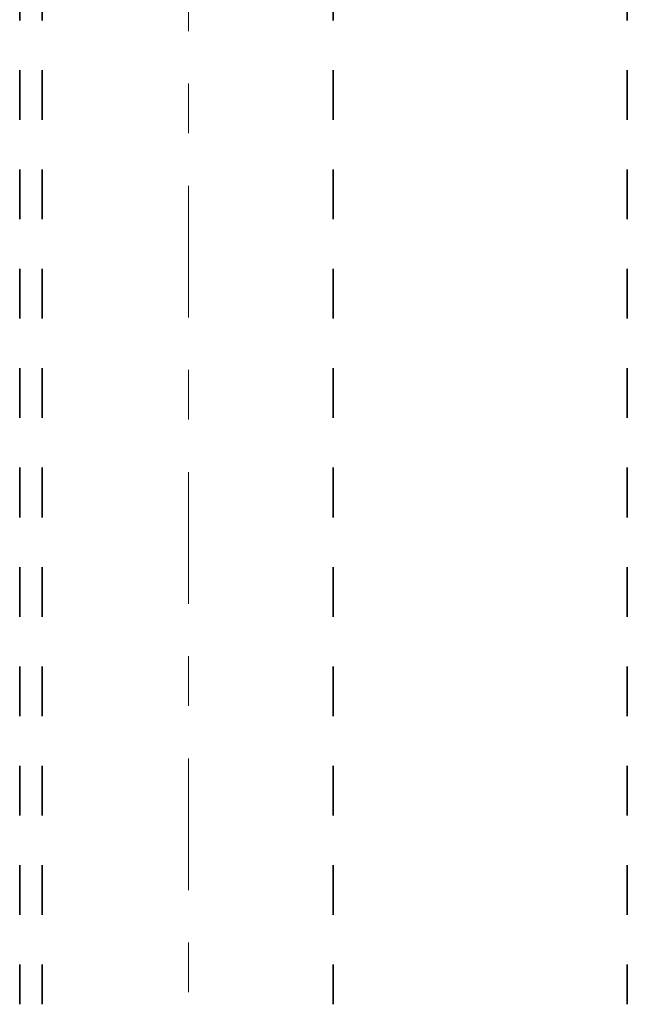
# Model space of a CAD drawing. Header units: metres. Extents: x -3.6 to 84.5, y -11 to 16.8.
# Tile 46 of 124: x 14.6 to 15.8, y 0.7 to 2.7. Entities that reach past the tile are written whole.
import ezdxf

# ---------------------------------------------------------------- set-up
doc = ezdxf.new("R2010")
doc.units = ezdxf.units.M
doc.header["$MEASUREMENT"] = 0
doc.linetypes.add('Achse', pattern=[0.2, 0.1, -0.05, 0, -0.05])
doc.linetypes.add('Strichlinie doppelt', pattern=[0.546806, 0.264583, -0.105833, 0.070556, -0.105833])
doc.layers.add('155 - Bemaßung_ Beschriftung.Ausbau - Deckenelemente', color=7, linetype='Continuous')
doc.layers.add('451 - Universal.Achsen Raster', color=7, linetype='Continuous')

msp = doc.modelspace()

# ---------------------------------------------------------------- linework, layer by layer
at = {"layer": '155 - Bemaßung_ Beschriftung.Ausbau - Deckenelemente', "color": 7, "linetype": 'Achse', "lineweight": 35}
for p, q in [((14.59, 5.19), (14.59, 0.71)), ((14.635, 5.19), (14.635, 0.71)), ((15.221, 5.19), (15.221, 0.71)), ((15.813, 5.19), (15.813, 0.71))]:
    msp.add_line(p, q, dxfattribs=at)
at = {"layer": '451 - Universal.Achsen Raster', "color": 160, "linetype": 'Strichlinie doppelt', "lineweight": 9, "true_color": 0x3232ff}
msp.add_line((14.93, -10.585), (14.93, 16.355), dxfattribs=at)

doc.saveas('drawing.dxf')
